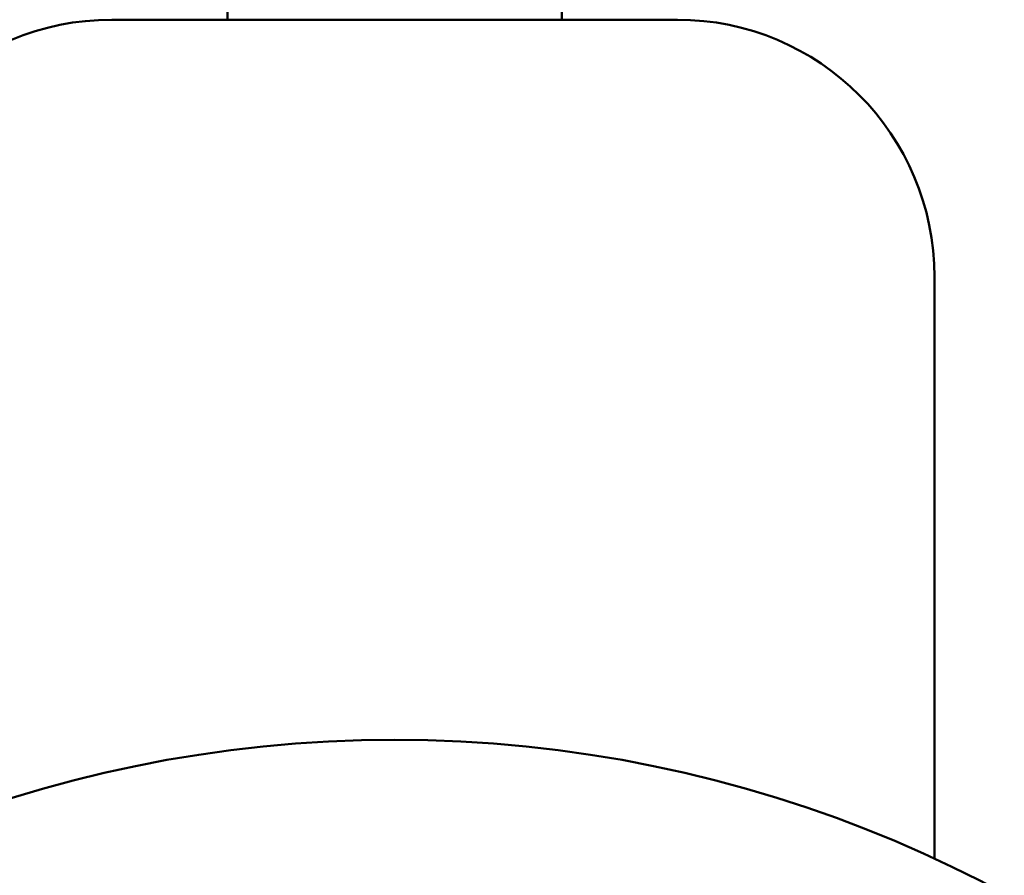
# Model space of a CAD drawing. Header units: millimetres. Extents: x 113 to 2969, y 62 to 2427.
# Tile 215 of 256: x 1577 to 1615, y 157 to 190. Entities that reach past the tile are written whole.
import ezdxf

# ---------------------------------------------------------------- set-up
doc = ezdxf.new("R2010")
doc.units = ezdxf.units.MM
doc.header["$LTSCALE"] = 12
doc.layers.add('Widoczne (ISO)', color=7, linetype='Continuous', lineweight=50)

msp = doc.modelspace()

# ---------------------------------------------------------------- linework, layer by layer
at = {"layer": 'Widoczne (ISO)'}
for p, q in [((1585.194, 194.328), (1585.194, 190.33)), ((1598.194, 194.328), (1598.194, 190.33)), ((1580.694, 190.33), (1602.694, 190.33)), ((1612.694, 180.33), (1612.694, 157.706))]:
    msp.add_line(p, q, dxfattribs=at)
msp.add_circle((1591.694, 112.33), 50, dxfattribs=at)
for centre, start, end in [((1580.694, 180.33), 90, 180), ((1602.694, 180.33), 0, 90)]:
    msp.add_arc(centre, 10, start, end, dxfattribs=at)

doc.saveas('drawing.dxf')
